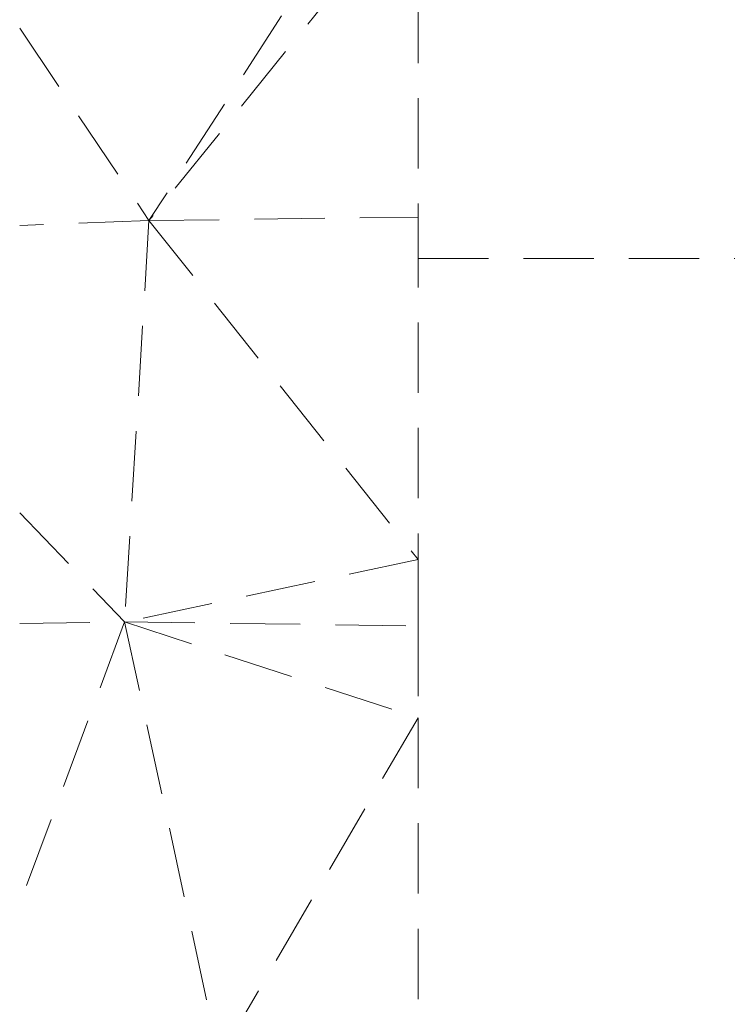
# Model space of a CAD drawing. Header units: millimetres. Extents: x -125 to 26481, y 4748 to 39818.
# Tile 13 of 104: x 9531 to 11042, y 33724 to 35825. Entities that reach past the tile are written whole.
import ezdxf

# ---------------------------------------------------------------- set-up
doc = ezdxf.new("R2010")
doc.units = ezdxf.units.MM
doc.linetypes.add('ADSK_Штриховая_ш3 п1_5', pattern=[225, 150, -75])
doc.layers.add('A-DETL-____-MBND', color=5, linetype='ADSK_Штриховая_ш3 п1_5', lineweight=20)
doc.layers.add('L-SITE-____-OTLN', color=91, linetype='Continuous', lineweight=20)

# ---------------------------------------------------------------- blocks, each defined once
blk = doc.blocks.new('Family - Site-608699-В_Этаж 02_Отопление')
at = {"layer": 'A-DETL-____-MBND', "color": 253}
for p, q in [((26076.7, 36211.2), (25548.9, 35396.4)), ((26123.2, 36107.5), (25548.9, 35396.4)), ((26123.2, 36107.5), (26123.2, 35403.8)), ((25272.9, 35806.7), (25548.9, 35396.4)), ((25548.9, 35396.4), (26123.2, 35403.8)), ((26123.2, 35403.8), (26123.2, 34673.4)), ((25548.9, 35396.4), (25272.9, 35385.8)), ((25548.9, 35396.4), (25496.9, 34539.9)), ((25548.9, 35396.4), (26123.2, 34673.4)), ((26123.2, 35315.4), (26981.4, 35315.4)), ((25272.9, 34772.4), (25496.9, 34539.9)), ((26123.2, 34673.4), (25496.9, 34539.9)), ((26123.2, 34673.4), (26123.2, 34531.6)), ((25496.9, 34539.9), (25272.9, 33938)), ((25272.9, 34536.3), (25496.9, 34539.9)), ((25496.9, 34539.9), (26123.2, 34531.6)), ((25496.9, 34539.9), (26123.2, 34335.3)), ((25496.9, 34539.9), (25698.8, 33609.6)), ((26123.2, 34531.6), (26123.2, 34335.3)), ((26123.2, 34335.3), (25698.8, 33609.6)), ((26123.2, 34335.3), (26123.2, 33560.7))]:
    blk.add_line(p, q, dxfattribs=at)
blk = doc.blocks.new('V line_ifc_RVT-1-В_Этаж 02_Отопление')
at = {"layer": 'L-SITE-____-OTLN', "color": 253, "lineweight": 20}
blk.add_blockref('Family - Site-608699-В_Этаж 02_Отопление', (0, 0), dxfattribs=at)

msp = doc.modelspace()

# ---------------------------------------------------------------- block references
at = {"lineweight": 9}
msp.add_blockref('V line_ifc_RVT-1-В_Этаж 02_Отопление', (-15741.7, 0), dxfattribs=at)

doc.saveas('drawing.dxf')
